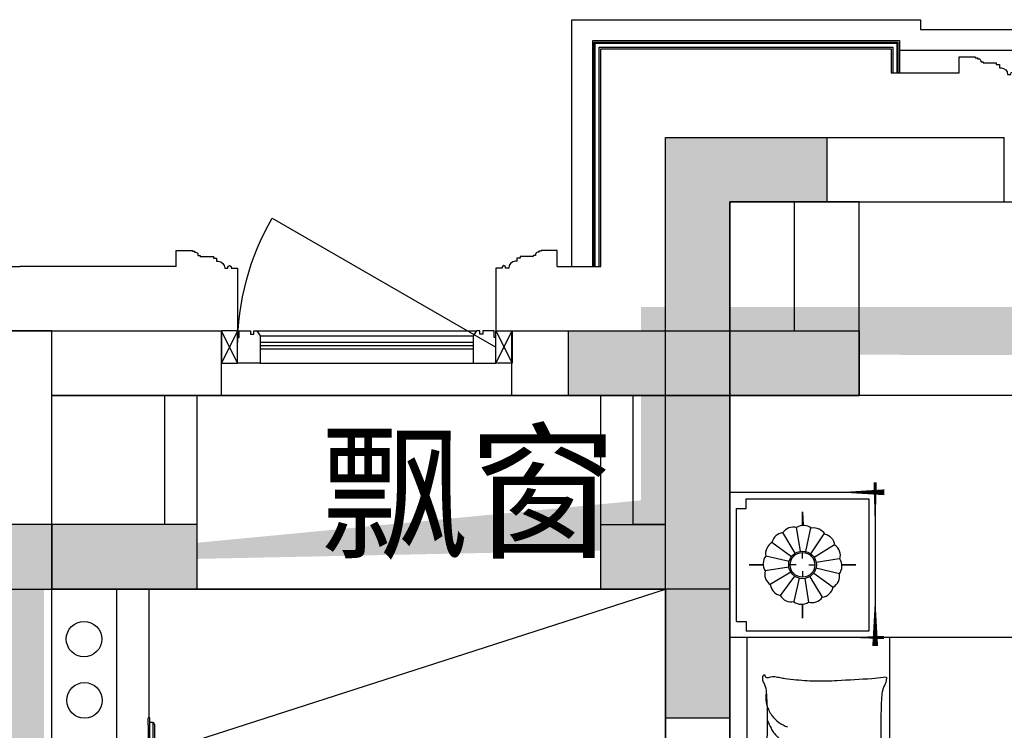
# Model space of a CAD drawing. Header units: millimetres. Extents: x 296296 to 297283, y 219875 to 220035.
# Tile 69 of 256: x 296687.88 to 296690.93, y 220021.48 to 220023.68. Entities that reach past the tile are written whole.
import ezdxf

# ---------------------------------------------------------------- set-up
doc = ezdxf.new("R2010")
doc.units = ezdxf.units.MM
doc.linetypes.add('185洋房-中间套（报建版）-旧规$0$洋房户型$0$CONTINOUS', pattern=[0])
doc.layers.add('面积-计容-住宅-1', color=1, linetype='Continuous', lineweight=0)
doc.styles.get("Standard").update_dxf_attribs({"font": 'arial.ttf'})

# ---------------------------------------------------------------- blocks, each defined once
blk = doc.blocks.new('wy53eu64i765i57i78i')
for points in [[(984374.8549337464, 192158.436870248), (984374.8549337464, 191558.4369128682), (983974.8551962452, 191558.4369128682), (983974.8551352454, 191758.4376811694), (984174.8548930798, 191758.4376811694), (984174.8548117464, 192358.436870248), (984774.855233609, 192358.436870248), (984774.855233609, 192158.436870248)], [(981624.8550976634, 191558.4376811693), (982724.8552333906, 191558.4376811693), (982724.8552333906, 191758.4376811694), (981624.8550976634, 191758.4376811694)]]:
    blk.add_hatch(color=253).paths.add_polyline_path(points)
at = {"color": 253}
for points in [[(984374.8549337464, 192158.436870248), (984374.8549337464, 191558.4369128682), (983974.8551962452, 191558.4369128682), (983974.8551352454, 191758.4376811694), (984174.8548930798, 191758.4376811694), (984174.8548117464, 192358.436870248), (984774.855233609, 192358.436870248), (984774.855233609, 192158.436870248), (984374.8549337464, 192158.436870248)], [(981624.8550976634, 191558.4376811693), (982724.8552333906, 191558.4376811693), (982724.8552333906, 191758.4376811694), (981624.8550976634, 191758.4376811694)]]:
    blk.add_lwpolyline(points, close=True, dxfattribs=at)
blk = doc.blocks.new('sayea5yuteaytuytrauyt')
h = blk.add_hatch()
h.set_pattern_fill('钢筋混凝土', color=253, scale=100)
h.set_pattern_definition([(45, (0, 0), (-176.7766952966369, 176.7766952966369), []), (49.99999999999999, (0, 0), (717.2601826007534, -62.75213498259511), [75, -825]), (355, (0, 0), (-138.751333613, 752.1921337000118), [60, -660]), (100.4514, (59.77168, -5.22934), (578.5093817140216, 689.4395420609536), [63.74019000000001, -701.142112]), (46.1842, (0, 200), (1067.241048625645, -165.5190143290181), [112.5, -1237.5]), (96.63560000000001, (88.936745, 186.206693), (934.6627055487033, 974.1178709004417), [95.610288, -1051.713]), (351.1842, (0, 200), (934.6619451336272, 974.1186009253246), [90, -990]), (21, (100, 150), (596.9070521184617, -402.6188906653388), [75, -825]), (326.0000000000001, (100, 150), (243.3153319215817, 725.150045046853), [60, -660]), (71.4514, (149.742233, 116.448394), (840.22262858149, 322.5304967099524), [63.74019000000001, -701.142112]), (37.5, (0, 0), (12.15985531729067, 332.8938538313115), [0, -652, 0, -670, 0, -662.5]), (7.5, (0, 0), (263.0695374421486, 394.4117118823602), [0, -382, 0, -637, 0, -252.5]), (327.5, (-223, 0), (533.822436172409, -22.55487173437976), [0, -250, 0, -780, 0, -1035]), (317.5, (-323, 0), (583.1861693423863, 100.1049823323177), [0, -325, 0, -518, 0, -735])])
h.paths.add_polyline_path([(1007424.854593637, 89058.43775986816), (1007424.854593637, 87258.43856486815), (1007174.854593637, 87258.43856486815), (1007174.854593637, 89058.43775986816)])
h.paths.add_polyline_path([(1021574.855280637, 89058.43775986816), (1021574.855280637, 87258.43856486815), (1021324.855280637, 87258.43856486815), (1021324.855280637, 89058.43775986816)])
h.paths.add_polyline_path([(989374.8548266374, 89058.43775186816), (989374.8548266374, 87258.43815686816), (989124.8548266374, 87258.43815686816), (989124.8548266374, 89058.43775186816)])
h.paths.add_polyline_path([(1039624.855051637, 89058.43775186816), (1039624.855051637, 87258.43815686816), (1039374.855051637, 87258.43815686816), (1039374.855051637, 89058.43775186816)])
h.paths.add_polyline_path([(1014474.854936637, 87858.43815686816), (1014474.854936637, 84858.43816086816), (1014274.854936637, 84858.43816086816), (1014274.854936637, 87858.43815686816)])
h.paths.add_polyline_path([(1044574.854944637, 92958.43692786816), (1044574.854944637, 91158.43691286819), (1044374.854944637, 91158.43691286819), (1044374.854944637, 92758.43691286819), (1044074.854822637, 92758.43691286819), (1044074.854822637, 92958.43691286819)])
h.paths.add_polyline_path([(984374.8549336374, 92758.43691286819), (984374.8549336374, 91158.43691286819), (984174.8549336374, 91158.43691286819), (984174.8548116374, 92958.43691286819), (984674.8550556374, 92958.43691286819), (984674.8550556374, 92758.43691286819)])
h.paths.add_polyline_path([(1027974.850721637, 92758.43691286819), (1027974.850721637, 91258.40206186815), (1027774.850721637, 91258.40206186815), (1027774.850721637, 92958.43691286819), (1028324.850721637, 92958.43691286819), (1028324.850721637, 92758.43691286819)])
h.paths.add_polyline_path([(1000974.859155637, 92958.43691286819), (1000974.859155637, 91258.40206186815), (1000774.859155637, 91258.40206186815), (1000774.859155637, 92758.43691286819), (1000424.859155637, 92758.43691286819), (1000424.859155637, 92958.43691286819)])
h.paths.add_polyline_path([(1033174.859613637, 92958.43691286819), (1033174.859613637, 91258.40205786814), (1032974.859613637, 91258.40205786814), (1032974.859613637, 92758.43691286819), (1032624.859613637, 92758.43691286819), (1032624.859613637, 92958.43691286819)])
h.paths.add_polyline_path([(995774.8502636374, 92758.43691286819), (995774.8502636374, 91258.40205786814), (995574.8502636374, 91258.40205786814), (995574.8502636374, 92958.43691286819), (996124.8502636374, 92958.43691286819), (996124.8502636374, 92758.43691286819)])
h.paths.add_polyline_path([(1014874.854936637, 80258.43772586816), (1014874.854936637, 80058.43772586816), (1014274.854936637, 80058.43772586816), (1014274.854936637, 81858.43772586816), (1014474.854936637, 81858.43772586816), (1014474.854936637, 80258.43772586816)])
h.paths.add_polyline_path([(1046674.855165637, 92358.43775186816), (1046674.855165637, 90658.43777086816), (1046474.855165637, 90658.43777086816), (1046474.855165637, 92158.43775186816), (1046024.855051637, 92158.43775186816), (1046024.855051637, 92358.43775186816)])
h.paths.add_polyline_path([(982274.8547116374, 92158.43775186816), (982274.8547116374, 90658.43777086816), (982074.8547116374, 90658.43777086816), (982074.8547116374, 92358.43775186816), (982724.8548266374, 92358.43775186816), (982724.8548266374, 92158.43775186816)])
h.paths.add_polyline_path([(1042874.855566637, 80058.43772586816), (1042874.855604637, 79458.43791586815), (1042074.855596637, 79458.43791586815), (1042074.855596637, 79658.43791586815), (1042674.855566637, 79658.43791586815), (1042674.855528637, 80258.43772586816), (1043624.855539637, 80258.43772586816), (1043624.855539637, 80058.43772586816)])
h.paths.add_polyline_path([(1010674.855341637, 80058.43772586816), (1010674.855379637, 79458.43791586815), (1009874.855367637, 79458.43791586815), (1009874.855367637, 79658.43791586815), (1010474.855341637, 79658.43791586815), (1010474.855303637, 80258.43772586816), (1011424.855310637, 80258.43772586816), (1011424.855310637, 80058.43772586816)])
h.paths.add_polyline_path([(1018874.854505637, 79658.43791586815), (1018874.854505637, 79458.43791586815), (1018074.854498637, 79458.43791586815), (1018074.854536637, 80058.43772586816), (1017324.854563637, 80058.43772586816), (1017324.854563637, 80258.43772586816), (1018274.854536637, 80258.43773286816), (1018274.854536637, 79658.43791586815)])
h.paths.add_polyline_path([(986674.8542806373, 79658.43791586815), (986674.8542806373, 79458.43791586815), (985874.8542736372, 79458.43791586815), (985874.8543116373, 80058.43772586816), (985124.8543376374, 80058.43772586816), (985124.8543376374, 80258.43772586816), (986074.8543116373, 80258.43773286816), (986074.8543116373, 79658.43791586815)])
h.paths.add_polyline_path([(1016574.855280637, 92758.43691286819), (1016574.855280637, 91158.43691286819), (1016374.855280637, 91158.43691286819), (1016374.855280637, 92158.43775186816), (1016074.855051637, 92158.43775186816), (1016074.855051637, 92358.43775186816), (1016374.855280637, 92358.43775186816), (1016374.855280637, 92958.43691286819), (1016874.855280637, 92958.43691286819), (1016874.855280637, 92758.43691286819)])
h.paths.add_polyline_path([(1012374.854593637, 92158.43775186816), (1012374.854593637, 91158.43691286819), (1012174.854593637, 91158.43691286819), (1012174.854593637, 92758.43691286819), (1011874.854593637, 92758.43691286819), (1011874.854593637, 92958.43691286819), (1012374.854593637, 92958.43691286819), (1012374.854593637, 92358.43775186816), (1012674.854826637, 92358.43775186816), (1012674.854826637, 92158.43775186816)])
h.paths.add_polyline_path([(1031699.854631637, 87258.43614286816), (1031699.854631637, 86658.43778686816), (1029249.854215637, 86658.43778686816), (1029249.854215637, 87258.43614286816), (1029449.854215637, 87258.43614286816), (1029449.854215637, 86858.43778286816), (1031499.854631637, 86858.43778286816), (1031499.854631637, 87258.43614286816)])
h.paths.add_polyline_path([(999499.8556616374, 87258.43614286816), (999499.8556616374, 86658.43778686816), (997049.8552426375, 86658.43778686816), (997049.8552426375, 87258.43614286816), (997249.8552426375, 87258.43614286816), (997249.8552426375, 86858.43778286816), (999299.8556616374, 86858.43778286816), (999299.8556616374, 87258.43614286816)])
h.paths.add_polyline_path([(1029449.854215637, 89158.43772886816), (1029449.854215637, 88743.43829786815), (1029249.854215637, 88743.43829786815), (1029249.854215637, 89358.43772886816), (1031699.854631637, 89358.43772886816), (1031699.854631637, 88743.43913286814), (1031499.854631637, 88743.43913286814), (1031499.854631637, 89158.43772886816)])
h.paths.add_polyline_path([(999499.8556616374, 89358.43772886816), (999499.8556616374, 88743.43829786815), (999299.8556616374, 88743.43829786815), (999299.8556616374, 89158.43772886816), (997249.8552426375, 89158.43772886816), (997249.8552426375, 88743.43913286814), (997049.8552426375, 88743.43913286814), (997049.8552426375, 89358.43772886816)])
h.paths.add_polyline_path([(1026174.845110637, 92958.43691286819), (1026174.845110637, 90058.43717586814), (1025974.845110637, 90058.43717586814), (1025974.845110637, 92758.43691286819), (1025574.850809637, 92758.43691286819), (1025574.850809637, 92958.43691286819)])
h.paths.add_polyline_path([(1002774.864763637, 92758.43691286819), (1002774.864763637, 90058.43717586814), (1002574.864763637, 90058.43717586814), (1002574.864763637, 92958.43691286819), (1003174.859068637, 92958.43691286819), (1003174.859068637, 92758.43691286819)])
h.paths.add_polyline_path([(993974.8547306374, 92958.43691686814), (993974.8547306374, 90058.44779286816), (993774.8547306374, 90058.44779286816), (993774.8547306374, 92758.43691286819), (993374.8515306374, 92758.43691286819), (993374.8515306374, 92958.43691286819)])
h.paths.add_polyline_path([(1034974.855142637, 92758.43691286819), (1034974.855142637, 90058.44779286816), (1034774.855142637, 90058.44779286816), (1034774.855142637, 92958.43691686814), (1035374.858343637, 92958.43691286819), (1035374.858343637, 92758.43691286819)])
h.paths.add_polyline_path([(1046674.855165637, 83408.43776386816), (1046674.855165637, 80058.43772586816), (1046074.855165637, 80058.43772586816), (1046074.855165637, 80258.43772586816), (1046474.855165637, 80258.43772586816), (1046474.855165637, 83408.43776386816)])
h.paths.add_polyline_path([(982674.8547116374, 80258.43772586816), (982674.8547116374, 80058.43772586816), (982074.8547116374, 80058.43772586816), (982074.8547116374, 83408.43776386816), (982274.8547116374, 83408.43776386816), (982274.8547116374, 80258.43772586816)])
h.paths.add_polyline_path([(1001674.854280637, 89358.43772886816), (1001674.854280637, 86658.43778686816), (1001474.854280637, 86658.43778686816), (1001474.854280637, 89158.43772886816), (1000774.859155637, 89158.43772886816), (1000774.859155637, 89358.43772886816)])
h.paths.add_polyline_path([(1027274.855596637, 89158.43772886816), (1027274.855596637, 86658.43778686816), (1027074.855596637, 86658.43778686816), (1027074.855596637, 89358.43772886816), (1027974.850721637, 89358.43772886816), (1027974.850721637, 89158.43772886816)])
h.paths.add_polyline_path([(995074.8548266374, 89158.43772886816), (995074.8548266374, 86658.43778686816), (994874.8548266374, 86658.43778686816), (994874.8548266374, 89358.43772886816), (995774.8502636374, 89358.43772886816), (995774.8502636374, 89158.43772886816)])
h.paths.add_polyline_path([(1033874.855051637, 89358.43772886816), (1033874.855051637, 86658.43778686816), (1033674.855051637, 86658.43778686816), (1033674.855051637, 89158.43772886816), (1032974.859613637, 89158.43772886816), (1032974.859613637, 89358.43772886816)])
h.paths.add_polyline_path([(989374.8548266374, 92958.43691286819), (989374.8548266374, 92158.43691286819), (988974.8548266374, 92158.43691286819), (988974.8548266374, 92958.43691286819)])
h.paths.add_polyline_path([(1007574.854593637, 92958.43691286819), (1007574.854593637, 92158.43691286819), (1007174.854593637, 92158.43691286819), (1007174.854593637, 92958.43691286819)])
h.paths.add_polyline_path([(995074.8548266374, 79658.43738986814), (995074.8548266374, 79258.43738986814), (994374.8548266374, 79258.43738986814), (994374.8548266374, 79658.43738986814)])
h.paths.add_polyline_path([(1002174.854280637, 79658.43738986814), (1002174.854280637, 79258.43738986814), (1001474.854280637, 79258.43738986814), (1001474.854280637, 79658.43738986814)])
h.paths.add_polyline_path([(1027274.855596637, 79658.43738986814), (1027274.855596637, 79258.43738986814), (1026574.855596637, 79258.43738986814), (1026574.855596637, 79658.43738986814)])
h.paths.add_polyline_path([(1034374.855051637, 79658.43738986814), (1034374.855051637, 79258.43738986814), (1033674.855051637, 79258.43738986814), (1033674.855051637, 79658.43738986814)])
h.paths.add_polyline_path([(1039774.855051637, 92958.43691286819), (1039774.855051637, 92158.43691286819), (1039374.855051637, 92158.43691286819), (1039374.855051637, 92958.43691286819)])
h.paths.add_polyline_path([(1021574.855280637, 92958.43691286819), (1021574.855280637, 92158.43691286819), (1021174.855280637, 92158.43691286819), (1021174.855280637, 92958.43691286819)])
at = {"color": 253}
blk.add_lwpolyline([(1016574.855280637, 92758.43691286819), (1016574.855280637, 91158.43691286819), (1016374.855280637, 91158.43691286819), (1016374.855280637, 92158.43775186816), (1016074.855051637, 92158.43775186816), (1016074.855051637, 92358.43775186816), (1016374.855280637, 92358.43775186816), (1016374.855280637, 92958.43691286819), (1016874.855280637, 92958.43691286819), (1016874.855280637, 92758.43691286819), (1016574.855280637, 92758.43691286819)], close=True, dxfattribs=at)
blk = doc.blocks.new('4uyh5uj6kj67j75rykjtuk7tsik76ykj')
at = {"color": 253}
blk.add_text('飘窗', height=337.5886524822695, dxfattribs=at).set_placement((840305, 433690))
blk = doc.blocks.new('*U1067')
at = {"color": 253}
blk.add_lwpolyline([(0, 10), (0, -40), (50.00000000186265, -40), (50.00000000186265, -37), (57.00000000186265, -37), (57.00000000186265, -34.0000000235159), (60.00000000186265, -34.0000000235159, 0.4142135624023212), (67.00000000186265, -27.0000000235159), (67.00000000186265, -24.0000000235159), (74.00000000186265, -24.0000000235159), (74.00000000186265, -21.0000000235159), (115.0000009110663, -21.00000039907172), (115.0000008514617, -16.00000011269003), (125.000000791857, -15.99999999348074), (125.0000006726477, -6.000000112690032), (130.0000015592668, -6.000000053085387, 0.4039906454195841), (150.0000010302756, 14.99999982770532), (160.0000006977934, 14.99999974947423), (160.0000006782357, 12.49999989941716, 0.9999999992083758), (170.0000008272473, 12.49999985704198), (170.0000008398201, 14.99999980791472), (190.0000014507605, 14.99999980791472), (190.0000014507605, 209.9999998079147)], format="xyb", dxfattribs=at)
blk = doc.blocks.new('*U1072')
at = {"color": 253}
for points in [[(7870.000000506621, 814.9999839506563), (7870.000000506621, 899.9999839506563), (7800.000000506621, 899.9999839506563), (7800.000000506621, 819.9999839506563), (7805.000000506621, 819.9999839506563), (7805.000000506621, 799.9999839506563), (7840.000000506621, 799.9999839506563), (7840.000000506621, 809.9999839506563), (7850.000000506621, 809.9999839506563), (7850.000000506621, 799.9999839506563), (7860.000000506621, 799.9999839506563)], [(8530.00000050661, 814.9999839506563), (8530.00000050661, 899.9999839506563), (8600.00000050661, 899.9999839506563), (8600.00000050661, 819.9999839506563), (8595.00000050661, 819.9999839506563), (8595.00000050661, 799.9999839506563), (8560.00000050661, 799.9999839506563), (8560.00000050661, 809.9999839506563), (8550.00000050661, 809.9999839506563), (8550.00000050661, 799.9999839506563), (8540.00000050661, 799.9999839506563)]]:
    blk.add_lwpolyline(points, close=True, dxfattribs=at)
for points in [[(7870.000000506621, 899.9999839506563), (8530.00000050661, 899.9999839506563)], [(7870.000000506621, 854.9999839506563), (8530.00000050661, 854.9999839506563)], [(7870.000000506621, 844.9999839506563), (8530.00000050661, 844.9999839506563)], [(7870.000000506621, 834.9999839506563), (8530.00000050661, 834.9999839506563)], [(7860.000000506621, 799.9999839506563), (8540.00000050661, 799.9999839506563)], [(7870.000000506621, 814.9999839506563), (8530.00000050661, 814.9999839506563)]]:
    blk.add_lwpolyline(points, dxfattribs=at)
blk = doc.blocks.new('185洋房外包（2F南入）-中间(报建版）$0$seyesryhertyheryetrye')
at = {"color": 253}
blk.add_lwpolyline([(22072.70269624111, 23949.57976469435), (22022.70269624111, 23949.57976469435), (22022.70269624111, 23849.57976469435), (22072.70269624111, 23849.57976469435)], close=True, dxfattribs=at)
for points in [[(22022.70269624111, 23849.57976469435), (22072.70269624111, 23949.57976469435)], [(22022.70269624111, 23949.57976469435), (22072.70269732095, 23849.57976468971)]]:
    blk.add_lwpolyline(points, dxfattribs=at)
blk = doc.blocks.new('*U1076')
at = {"color": 253}
for points in [[(27782.70269778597, 23474.57976449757), (27782.70269778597, 24239.57977569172), (28862.70269778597, 24239.57977569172), (28862.70269778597, 24209.5797758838)], [(27847.70269778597, 23474.57976449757), (27847.70269778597, 24174.57977569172), (28797.70269778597, 24174.57977569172), (28797.70269778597, 24074.57976449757)], [(27852.70269778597, 23474.57976449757), (27852.70269778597, 24169.57977569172), (28792.70269778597, 24169.57977569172), (28792.70269778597, 24074.57976449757)], [(27855.20269778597, 23474.57976449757), (27855.20269778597, 24167.07977569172), (28790.20269778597, 24167.07977569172), (28790.20269778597, 24074.57976449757)], [(27867.70269778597, 23474.57976449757), (27867.70269778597, 24154.57977569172), (28777.70269778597, 24154.57977569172), (28777.70269778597, 24074.57976449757)], [(27872.70269778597, 23474.57976449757), (27872.70269778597, 24149.57977569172), (28772.70269778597, 24149.57977569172), (28772.70269778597, 24074.57976449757)]]:
    blk.add_lwpolyline(points, dxfattribs=at)
blk = doc.blocks.new('185洋房外包（2F南入）-中间(报建版）')
at = {"color": 253, "linetype": 'Continuous'}
for p, q in [((26007.36403959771, 23849.5797745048), (24957.36407462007, 23849.57978584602)), ((24957.36407245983, 23649.57978584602), (24957.36407462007, 23849.57978584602)), ((26007.36403959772, 23249.57977558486), (26007.36403959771, 23849.5797745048)), ((25807.36403959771, 23649.57977666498), (24957.36407245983, 23649.57978584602)), ((25807.36403959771, 23049.5797755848), (25807.36403959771, 23649.57977666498)), ((26482.3640735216, 23249.57977558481), (26007.36403959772, 23249.57977558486)), ((26482.36407352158, 23049.57977558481), (26482.3640735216, 23249.57977558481)), ((28107.36407352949, 23249.57977558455), (27382.36407352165, 23249.57977558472)), ((27382.36407352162, 23049.57977558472), (27382.36407352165, 23249.57977558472)), ((26482.36407352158, 23049.57977558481), (25807.36403959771, 23049.5797755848)), ((27907.36407352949, 23049.57977558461), (27382.36407352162, 23049.57977558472)), ((27907.36407352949, 11149.57977557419), (27907.36407352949, 23049.57977558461))]:
    blk.add_line(p, q, dxfattribs=at)
at = {"color": 253}
for points in [[(25217.36406739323, 24184.57977588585), (24842.364069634, 24184.57977588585), (24842.364069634, 24154.57977588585), (23472.36406572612, 24154.57977588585), (23472.36406572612, 24184.57977588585), (22492.36403589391, 24184.57977588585), (22492.36403589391, 24154.57977588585), (21322.36403590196, 24154.57977588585), (21322.36403590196, 24184.57977588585), (20292.36403589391, 24184.57977588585), (20292.36403589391, 24154.57977588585), (17722.364035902, 24154.57977588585), (17722.364035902, 24184.57977588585), (17347.3640344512, 24184.57977588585)], [(25282.36406739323, 24119.57977588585), (24907.364069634, 24119.57977588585), (24907.364069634, 24089.57977588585), (23407.36406572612, 24089.57977588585), (23407.36406572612, 24119.57977588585), (22557.36403589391, 24119.57977588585), (22557.36403589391, 24089.57977588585), (21257.36403590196, 24089.57977588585), (21257.36403590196, 24119.57977588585), (20357.36403589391, 24119.57977588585), (20357.36403589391, 24089.57977588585), (17657.364035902, 24089.57977588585), (17657.364035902, 24119.57977588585), (17282.3640344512, 24119.57977588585)], [(26342.36406739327, 23449.57976449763), (26207.36406739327, 23449.57976449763), (26207.36406712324, 24124.57976449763), (25307.36406712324, 24124.57976449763), (25307.36406739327, 24049.57976449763), (25097.36406739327, 24049.57976449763)], [(24957.36407245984, 23649.57978584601), (23357.36407245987, 23649.57978476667)], [(27522.36406885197, 23449.57976449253), (28007.36406885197, 23449.57976450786)], [(27382.36407352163, 23049.57979598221), (26482.36407352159, 23049.5797755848)]]:
    blk.add_lwpolyline(points, dxfattribs=at)
blk.add_lwpolyline([(27332.36405022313, 23199.57977557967, 0.1316524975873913), (27225.18437325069, 23599.57977557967), (26532.36405022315, 23199.57977557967)], format="xyb", dxfattribs=at)
at = {"color": 253, "xscale": -1}
blk.add_blockref('*U1076', (54080.0667651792, -24.99999999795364), dxfattribs=at)
at = {"color": 253, "rotation": 180}
for name, p in [('*U1067', (25097.36407148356, 24059.57977569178)), ('*U1067', (27522.36407029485, 23459.57976449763)), ('185洋房外包（2F南入）-中间(报建版）$0$seyesryhertyheryetrye', (48555.06674646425, 47099.15954027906)), ('*U1072', (35132.36405072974, 24049.57975953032))]:
    blk.add_blockref(name, p, dxfattribs=at)
at = {"color": 253, "xscale": -1, "rotation": 180}
for name, p in [('*U1067', (26342.36406739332, 23459.57976449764)), ('185洋房外包（2F南入）-中间(报建版）$0$seyesryhertyheryetrye', (5309.66135398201, 47099.15954027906))]:
    blk.add_blockref(name, p, dxfattribs=at)
blk = doc.blocks.new('185洋房-中间套（报建版）-旧规$0$洋房户型$0$11A$C643C1FD2')
at = {"color": 253}
for points in [[(28.00162752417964, 342.6770962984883, -0.2633679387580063), (0.0515171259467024, 361.4657623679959, -0.494818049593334), (9.22300753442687, 380.2089987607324, -0.049224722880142), (26.89366485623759, 381.9528907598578, -0.0368308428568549), (50.53589313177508, 380.2089987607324, -0.0318926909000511), (88.513958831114, 372.0737317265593, 0.0357819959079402), (122.4282498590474, 365.0841070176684, 0.0329412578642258), (212.0899194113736, 359.1705537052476, 0.0265644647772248), (323.3170857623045, 365.0841070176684, 0.0179054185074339), (360.8313586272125, 370.4487565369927, -0.0333974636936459), (381.0393698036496, 372.7026747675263, -0.0320396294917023), (418.1219118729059, 371.9701745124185, 0.018441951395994), (482.4437609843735, 368.9494421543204, 0.0108372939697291), (547.20722402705, 369.7023622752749, 0.0146238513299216), (595.1154809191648, 372.7026747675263, 0.1112493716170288), (617.6622878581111, 380.009099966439, -0.1537083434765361), (634.5505437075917, 383.9622313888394, -0.0764444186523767), (641.9869964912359, 382.2391803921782, -0.215512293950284), (643.9398537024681, 380.2089987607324, -0.5858582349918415), (641.2773915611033, 377.1638927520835, 0.3634893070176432), (636.428366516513, 374.5792910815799, 0.1917162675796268), (636.3710470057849, 363.0441536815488, -0.1296753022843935), (638.3061893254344, 346.4303289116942, -0.0173502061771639), (635.3064320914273, 329.6262630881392, 0.0193256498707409), (632.6727208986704, 314.5282753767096, 0.0188175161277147), (626.0583722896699, 246.1461785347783, 0.0218280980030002), (625.1612337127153, 186.9199199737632, 0.0062041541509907), (626.5468691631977, 153.0692459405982, 0.0019630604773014), (632.6727208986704, 46.17539165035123, 0.0283408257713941), (636.9498540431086, 10.04676229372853, -0.1170135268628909), (636.428366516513, 1.137023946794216, -0.3660599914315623), (634.9992988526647, 0.2057491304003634, -0.0397304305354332), (621.4055880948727, 3.013640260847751, -0.0483088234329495), (607.6671159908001, 8.49546699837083, 0.0629807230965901), (596.9933037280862, 12.39658056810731, 0.0405796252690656), (573.5959727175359, 15.7771522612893, 0.0143450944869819), (506.85604535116, 18.02642949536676, 0.0054844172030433), (381.4113608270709, 17.27782013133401, 0.0071527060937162), (285.2684470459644, 14.27319686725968, 0.0087615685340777), (242.7241944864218, 11.586396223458, -0.0081531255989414), (197.0090114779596, 8.643489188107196, -0.062510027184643), (139.879690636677, 13.04411358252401, 0.078669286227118), (94.29284231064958, 15.08410701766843, 0.0478250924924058), (71.93141105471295, 10.36764307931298, -0.0344939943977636), (41.1465831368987, 3.013640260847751, -0.0235713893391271), (15.81139786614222, -8.1299222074e-06, -0.5102284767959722), (14.85667191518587, 1.137023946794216), (22.36815910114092, 31.16260241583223), (43.02460189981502, 113.7327313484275, 0.0730409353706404), (44.97563112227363, 133.3135636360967, 0.0233051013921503), (39.26876032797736, 194.4262439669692, 0.0182988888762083), (35.19884174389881, 217.2706755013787, -0.0109698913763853), (27.85368260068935, 255.2657693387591, -0.0422811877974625), (24.94686314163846, 289.579173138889, -0.0272005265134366), (27.85368260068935, 342.9727865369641)], [(501.8616993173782, 368.8804882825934, 0.0278421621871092), (478.0799251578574, 358.2673156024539, 0.0486850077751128), (465.5431597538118, 350.1835615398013, 0.0236664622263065), (437.6198862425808, 325.8245057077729, 0.0312234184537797), (418.5966097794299, 305.1453350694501, 0.0468009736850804), (413.4886008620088, 297.4792006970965, 0.023190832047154), (405.4516541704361, 280.7496055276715)], [(583.8483481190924, 374.5792910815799, 0.0881531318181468), (549.3185234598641, 371.0355364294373, 0.0881531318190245), (518.1231781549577, 355.8132692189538, 0.0775471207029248), (496.4769416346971, 334.2011149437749, 0.077547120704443), (482.4437609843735, 307.0218101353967)], [(118.3913605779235, 15.79728258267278, 0.0097294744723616), (145.6801728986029, 24.82911724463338, 0.009729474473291), (172.5969230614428, 34.91583502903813, 0.0079705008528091), (194.3418602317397, 43.95450188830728, 0.0079705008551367), (215.7876314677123, 53.68171564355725)]]:
    blk.add_lwpolyline(points, format="xyb", dxfattribs=at)
blk = doc.blocks.new('185洋房-中间套（报建版）-旧规$0$洋房户型$0$11cdx床头灯2.0')
at = {"color": 253}
for p, q in [((0, 121.9930754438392), (0, 164.8358911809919)), ((-22.36753262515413, 36.55522483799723), (-61.20316116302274, 100.0242339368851)), ((-6.675826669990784, 42.33230819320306), (-18.26673075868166, 115.8317782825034)), ((10.03221337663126, 41.66468136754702), (27.45064381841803, 114.0049844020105)), ((25.21293987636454, 34.65398449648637), (68.98890671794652, 94.82196510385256)), ((-34.65398450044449, 25.21293987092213), (-94.82196508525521, 68.98890669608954)), ((36.55522483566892, 22.36753262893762), (100.0242339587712, 61.20316118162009)), ((0, 19.46074865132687), (0, 38.24746614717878)), ((-121.9930754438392, 0), (-164.8358911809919, 0)), ((-41.66468137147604, 10.0322133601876), (-114.0049843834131, 27.45064379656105)), ((-19.46074865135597, 0), (-38.24746614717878, 0)), ((19.46074865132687, 0), (38.24746614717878, 0)), ((42.33230819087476, 6.675826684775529), (115.8317783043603, 18.26673077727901)), ((121.9930754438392, 0), (164.8358911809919, 0)), ((-42.33230818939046, -6.675826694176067), (-115.831778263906, -18.26673078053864)), ((-36.55522482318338, -22.36753264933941), (-100.0242339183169, -61.20316118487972)), ((0, -19.46074865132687), (0, -38.24746614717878)), ((34.65398451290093, -25.21293985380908), (96.00410843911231, -67.33413310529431)), ((41.66468137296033, -10.03221335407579), (114.3802456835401, -25.8424789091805)), ((-25.21293984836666, -34.65398451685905), (-68.9889066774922, -94.82196510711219)), ((-27.26200928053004, -114.0502396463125), (-9.963274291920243, -41.68122052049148)), ((18.72336690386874, -113.8760766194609), (6.952890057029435, -42.28768495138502)), ((62.58618011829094, -99.16473352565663), (22.87297582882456, -36.24110863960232)), ((0, -121.9930754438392), (0, -164.8358911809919))]:
    blk.add_line(p, q, dxfattribs=at)
for points in [[(0, 164.8358911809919), (0, 121.9930754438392)], [(-164.8358911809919, 0), (-121.9930754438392, 0)], [(164.8358911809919, 0), (122.0982539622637, -1.711093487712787)], [(0, -164.8358911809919), (0, -121.9930754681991)]]:
    blk.add_lwpolyline(points, dxfattribs=at)
for radius in [42.85546614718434, 38.24746614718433]:
    blk.add_circle((0, 0), radius, dxfattribs=at)
for centre, start, end in [((3.315424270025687, 82.02720775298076), 52.98094052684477, 122.5444984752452), ((-55.65763585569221, 60.34635381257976), 97.98094052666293, 167.5444984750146), ((-28.32740078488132, 77.05201628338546), 75.48094052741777, 145.0444984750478), ((34.45350603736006, 74.51450042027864), 30.48094052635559, 100.0444984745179), ((60.34635383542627, 55.6576358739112), 7.980940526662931, 77.54449847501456), ((-74.51450040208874, 34.45350601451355), 120.4809405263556, 190.0444984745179), ((77.05201630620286, 28.32740080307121), 345.4809405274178, 55.04449847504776), ((-82.02720773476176, 3.315424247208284), 142.9809405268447, 212.5444984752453), ((82.02720777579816, -3.315424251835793), 322.9809405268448, 32.54449847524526), ((-77.05201626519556, -28.32740080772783), 165.4809405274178, 235.0444984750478), ((74.51450044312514, -34.45350601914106), 300.4809405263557, 10.04449847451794), ((-60.34635379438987, -55.65763587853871), 187.9809405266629, 257.5444984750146), ((55.65763589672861, -60.34635381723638), 277.9809405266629, 347.5444984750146), ((-34.45350599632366, -74.51450042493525), 210.4809405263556, 280.044498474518), ((-3.31542422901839, -82.02720775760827), 232.9809405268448, 302.5444984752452), ((28.32740082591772, -77.05201628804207), 255.4809405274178, 325.0444984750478)]:
    blk.add_arc(centre, 40.1031497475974, start, end, dxfattribs=at)
blk = doc.blocks.new('*U1160')
at = {"color": 253}
for p, q in [((-1350, 0), (1350, 0)), ((900, 0), (-900, 0)), ((900, -2100), (900, 0)), ((900, -450), (900, 0)), ((900, 0), (1350, 0)), ((1350, 0), (1350, -450)), ((900, -52.37141133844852), (-900, -52.37141133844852)), ((920, -430), (920, -50)), ((1330, -50), (1330, -430)), ((1350, -450), (900, -450)), ((1330, -430), (920, -430))]:
    blk.add_line(p, q, dxfattribs=at)
at = {"color": 253, "linetype": '185洋房-中间套（报建版）-旧规$0$洋房户型$0$CONTINOUS', "ltscale": 2.5}
blk.add_line((900, -494.0539780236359), (-129.6384496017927, -493.6936342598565), dxfattribs=at)
at = {"color": 253}
for points in [[(950, -20), (950, -50), (920, -50)], [(950, -20), (1300, -20)], [(1300, -20), (1300, -50), (1330, -50)]]:
    blk.add_lwpolyline(points, dxfattribs=at)
for points in [[(1350, -332.5829230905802, 0, 18, 0), (1350, -478.5486145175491, 10, 10, 0)], [(900, -349.7433749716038, 0, 10, 0), (900, -477.732901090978, 10, 10, 0)], [(873.3039343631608, -450, 18, 0, 0), (1032.485541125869, -450, 10, 10, 0)], [(1380.642982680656, -450, 10, 0, 0), (1202.928873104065, -450, 10, 10, 0)]]:
    blk.add_lwpolyline(points, format="xyseb", dxfattribs=at)
for name, p in [('185洋房-中间套（报建版）-旧规$0$洋房户型$0$11cdx床头灯2.0', (1125, -225)), ('185洋房-中间套（报建版）-旧规$0$洋房户型$0$11A$C643C1FD2', (140.3062636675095, -485.6770544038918))]:
    blk.add_blockref(name, p, dxfattribs=at)
blk = doc.blocks.new('185洋房-中间套（报建版）-旧规$0$洋房户型$0$11Tap_1_ICDA')
at = {"color": 253}
blk.add_wipeout([(-1.828448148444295e-08, 14.999999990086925), (-139.97807107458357, 14.999999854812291), (-139.9780711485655, 79.99999984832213), (-141.4425372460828, 83.53553375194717), (-144.97807114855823, 84.9999998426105), (-146.97807113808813, 86.58558515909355), (-152.9780711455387, 86.58558515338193), (-154.97807114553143, 84.58558515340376), (-154.97807116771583, 99.80032630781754), (-155.56385760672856, 101.21453986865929), (-156.97807116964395, 101.80032630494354), (-157.9780711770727, 101.8003262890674), (-159.39228472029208, 101.21453984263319), (-159.9780711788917, 99.8003262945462), (-159.97807110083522, 30.56833230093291), (-159.39228466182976, 29.154118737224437), (-157.97807111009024, 28.568332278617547), (-157.97807104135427, -28.98274730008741), (-159.39228460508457, -29.568533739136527), (-159.978071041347, -30.982747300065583), (-159.97807095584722, -100.2147413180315), (-159.39228451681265, -101.62895488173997), (-157.97807096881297, -102.21474131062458), (-156.97807097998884, -102.2147413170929), (-155.56385740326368, -101.62895486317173), (-154.9780709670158, -100.21474130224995), (-154.97807098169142, -85.0000001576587), (-154.39228454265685, -86.41421372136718), (-152.97807099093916, -87.00000016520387), (-146.97807098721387, -87.00000015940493), (-145.563857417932, -86.41421371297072), (-144.97807099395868, -85.00000015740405), (-141.4425370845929, -83.53553405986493), (-139.9780709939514, -80.00000015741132), (-139.97807104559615, -15.00000016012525), (1.816079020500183e-08, -14.999999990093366)], dxfattribs=at)
for p, q in [((-159.978071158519, 78.80032629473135), (-159.9780711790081, 99.80032629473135)), ((-159.978071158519, 78.80032629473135), (-159.9780711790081, 99.80032629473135)), ((-156.9780711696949, 101.8003262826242), (-157.9780711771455, 101.8003262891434)), ((-156.9780711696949, 101.7945728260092), (-157.9780711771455, 101.7945728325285)), ((-154.9780710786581, -0.2072075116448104), (-154.9780711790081, 99.80032629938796)), ((-154.9780710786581, -0.2072075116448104), (-154.9780711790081, 99.80032629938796)), ((-159.978071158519, 78.80032629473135), (-159.978071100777, 30.56833228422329)), ((-159.978071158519, 78.80032629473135), (-159.978071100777, 30.56833228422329)), ((-146.9780711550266, 86.58558515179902), (-152.9780711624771, 86.585585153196)), ((-146.9780711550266, 86.58558515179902), (-152.9780711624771, 86.585585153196)), ((-144.978071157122, 84.99999984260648), (-145.0214770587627, 84.99999984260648)), ((-144.978071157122, 84.99424638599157), (-145.0214770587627, 84.99424638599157)), ((-144.9780711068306, 21.24040309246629), (-144.9780711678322, 84.58558516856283)), ((-144.9780711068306, 21.24040309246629), (-144.9780711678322, 84.58558516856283)), ((-139.9780711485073, 79.99999983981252), (-139.9780710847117, 9.999999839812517)), ((-139.9780711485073, 79.99999983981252), (-139.9780710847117, 9.999999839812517)), ((-156.9780710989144, 28.56833229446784), (-157.9780711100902, 28.56833227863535)), ((-157.9780710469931, -28.98274731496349), (-157.9780711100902, 28.56833227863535)), ((-157.9780710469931, -28.98274731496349), (-157.9780711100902, 28.56833227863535)), ((-156.9780710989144, 28.56257883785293), (-157.9780711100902, 28.56257882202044)), ((-156.9780710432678, -28.98274731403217), (-157.9780710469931, -28.98274731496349)), ((-156.9780710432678, -28.98850077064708), (-157.9780710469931, -28.9885007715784)), ((-154.9780710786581, -0.2072075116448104), (-154.9780709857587, -100.214741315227)), ((-154.9780710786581, -0.2072075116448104), (-154.9780709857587, -100.214741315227)), ((-144.9780710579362, -21.65481808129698), (-144.9780709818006, -85.00000014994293)), ((-144.9780710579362, -21.65481808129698), (-144.9780709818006, -85.00000014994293)), ((-139.9780710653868, -10.0000001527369), (-139.9780709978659, -80.0000001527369)), ((-139.9780710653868, -10.0000001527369), (-139.9780709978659, -80.0000001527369)), ((-159.9780710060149, -79.2147413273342), (-159.9780710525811, -30.98274730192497)), ((-159.9780710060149, -79.2147413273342), (-159.9780710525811, -30.98274730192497)), ((-159.9780710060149, -79.2147413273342), (-159.9780709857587, -100.2147413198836)), ((-159.9780710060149, -79.2147413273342), (-159.9780709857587, -100.2147413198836)), ((-146.9780709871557, -87.00000015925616), (-152.978070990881, -87.00000016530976)), ((-146.9780709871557, -87.00000015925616), (-152.978070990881, -87.00000016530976)), ((-156.9780709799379, -102.2147413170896), (-157.978070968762, -102.2147413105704)), ((-156.9780709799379, -102.2147413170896), (-157.978070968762, -102.2147413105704))]:
    blk.add_line(p, q, dxfattribs=at)
blk.add_lwpolyline([(-104.9780710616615, -10.00000010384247), (-104.9780710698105, 9.999999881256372), (-144.9780710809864, 9.999999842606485), (-144.9780710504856, -10.00000014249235)], close=True, dxfattribs=at)
blk.add_lwpolyline([(-104.9780710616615, -10.00000010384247), (-104.9780710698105, 9.999999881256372), (-144.9780710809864, 9.999999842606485), (-144.9780710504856, -10.00000014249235)], close=True, dxfattribs=at)
for points in [[(1.81607902e-08, -15.00000000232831), (-1.83936208e-08, 14.99999999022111), (-139.9780710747, 14.99999985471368)], [(1.81607902e-08, -15.00000000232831), (-1.83936208e-08, 14.99999999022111), (-139.9780710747, 14.99999985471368)], [(-139.9780710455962, -15.00000016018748), (1.81607902e-08, -15.00000000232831)], [(-139.9780710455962, -15.00000016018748), (1.81607902e-08, -15.00000000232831)]]:
    blk.add_lwpolyline(points, dxfattribs=at)
for centre, radius, start, end in [((-157.9780711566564, 99.80032628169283), 2, 90.00000005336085, 180.0000000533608), ((-157.9780711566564, 99.80032628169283), 2, 90.00000005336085, 180.0000000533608), ((-156.9780711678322, 99.8003263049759), 2, 5.33608529e-08, 90.00000005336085), ((-156.9780711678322, 99.8003263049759), 2, 5.33608529e-08, 90.00000005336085), ((-152.9780711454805, 84.58558515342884), 2, 90.00000005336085, 180.0000000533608), ((-152.9780711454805, 84.58558515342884), 2, 90.00000005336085, 180.0000000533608), ((-146.9780711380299, 84.5855851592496), 2, 5.33608529e-08, 90.00000005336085), ((-146.9780711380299, 84.5855851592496), 2, 5.33608529e-08, 90.00000005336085), ((-144.9780711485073, 79.99999984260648), 5, 5.33608529e-08, 90.00000005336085), ((-144.9780711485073, 79.99999984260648), 5, 5.33608529e-08, 90.00000005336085), ((-157.978071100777, 30.56833230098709), 2, 180.0000000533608, 270.0000000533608), ((-157.978071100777, 30.56833230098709), 2, 180.0000000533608, 270.0000000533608), ((-156.978071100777, 30.56833227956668), 2, 270.0000000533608, 5.33608529e-08), ((-156.978071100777, 30.56833227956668), 2, 270.0000000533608, 5.33608529e-08), ((-157.9780710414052, -30.98274730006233), 2, 90.00000005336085, 180.0000000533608), ((-157.9780710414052, -30.98274730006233), 2, 90.00000005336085, 180.0000000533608), ((-156.9780710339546, -30.98274729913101), 2, 5.33608529e-08, 90.00000005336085), ((-156.9780710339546, -30.98274729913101), 2, 5.33608529e-08, 90.00000005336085), ((-152.9780709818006, -85.00000015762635), 2, 180.0000000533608, 270.0000000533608), ((-152.9780709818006, -85.00000015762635), 2, 180.0000000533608, 270.0000000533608), ((-146.9780709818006, -85.00000015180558), 2, 270.0000000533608, 5.33608529e-08), ((-146.9780709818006, -85.00000015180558), 2, 270.0000000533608, 5.33608529e-08), ((-144.9780709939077, -80.00000015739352), 5, 270.0000000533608, 5.33608529e-08), ((-144.9780709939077, -80.00000015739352), 5, 270.0000000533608, 5.33608529e-08), ((-157.9780709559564, -100.214741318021), 2, 180.0000000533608, 270.0000000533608), ((-157.9780709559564, -100.214741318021), 2, 180.0000000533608, 270.0000000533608), ((-156.9780709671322, -100.2147413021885), 2, 270.0000000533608, 5.33608529e-08), ((-156.9780709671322, -100.2147413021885), 2, 270.0000000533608, 5.33608529e-08)]:
    blk.add_arc(centre, radius, start, end, dxfattribs=at)
blk = doc.blocks.new('*U1181')
at = {"color": 253}
for p, q in [((299.999999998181, -600.0000000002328), (-2.0072548e-09, -1000.000000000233)), ((299.9999999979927, -1000.000000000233), (-1.8189894e-09, -600.0000000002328))]:
    blk.add_line(p, q, dxfattribs=at)
for points in [[(-1.8189894e-09, 0), (1899.999999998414, 0), (1899.999999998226, -1000.000000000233), (-2.0072548e-09, -1000.000000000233), (-1.8189894e-09, 0)], [(299.9999999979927, -1000.000000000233), (-2.0072548e-09, -1000.000000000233), (-1.8189894e-09, 0), (299.999999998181, -2.328306e-10), (299.9999999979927, -1000.000000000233)], [(299.999999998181, -2.328306e-10), (299.999999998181, -600.0000000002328), (-1.8189894e-09, -600.0000000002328)], [(199.999999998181, -2.328306e-10), (199.999999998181, -500.0000000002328), (-1.8189894e-09, -500.0000000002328)], [(299.9999999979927, -970.0000000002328), (1899.999999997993, -970.0000000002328)], [(1204.999999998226, -985.0000000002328), (1204.999999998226, -970.0000000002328), (1899.999999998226, -970.0000000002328), (1899.999999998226, -985.0000000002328), (1224.999999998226, -985.0000000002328)], [(299.9999999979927, -1000.000000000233), (299.9999999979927, -985.0000000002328), (944.9999999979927, -985.0000000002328), (944.9999999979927, -1000.000000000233), (299.9999999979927, -1000.000000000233)], [(299.9999999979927, -1000.000000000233), (1899.999999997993, -1000.000000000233)]]:
    blk.add_lwpolyline(points, dxfattribs=at)
for centre in [(99.35538784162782, -154.9986993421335), (100.6821748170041, -345.0025798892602)]:
    blk.add_circle(centre, 54.99999999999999, dxfattribs=at)
blk.add_blockref('185洋房-中间套（报建版）-旧规$0$洋房户型$0$11Tap_1_ICDA', (457.978071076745, -499.7927924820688), dxfattribs=at)
for p, q in [((353.0000000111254, -499.7927925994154), (1899.999999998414, 0)), ((353.0000000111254, -499.7927925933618), (1899.999999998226, -970.0000000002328))]:
    blk.add_line(p, q, dxfattribs=at)
blk = doc.blocks.new('185洋房-中间套（报建版）-旧规')
at = {"color": 253, "linetype": 'Continuous'}
for p, q in [((29599.99910049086, 13200.01214168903), (29799.99910048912, 13200.01297827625)), ((29600.00161030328, 12600.00000026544), (29599.99910049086, 13200.01214168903)), ((29800.0007737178, 12800.00000026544), (29799.99910048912, 13200.01297827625)), ((30000.00119201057, 12800.00000026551), (29800.0007737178, 12800.00000026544)), ((30000.00119201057, 12600.00000026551), (30000.00119201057, 12800.00000026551)), ((30000.00119201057, 12600.00000026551), (29600.00161030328, 12600.00000026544)), ((29999.99993213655, 12099.99999973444), (29999.99993213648, 12600.00001116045)), ((29999.99993213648, 12600.00001116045), (30199.99993213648, 12600.00001116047)), ((30199.99993213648, 12199.99999973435), (30199.99993213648, 12600.00001116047)), ((30299.99993213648, 12199.99999973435), (30299.99993213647, 12600.00000001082)), ((30299.99993213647, 12600.00000001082), (30399.99993213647, 12600.00000001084)), ((31649.99993213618, 12599.99999973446), (31749.99993213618, 12599.99999973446)), ((31749.99993213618, 12199.99999973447), (31749.99993213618, 12599.99999973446)), ((30199.99993213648, 12199.99999973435), (30299.99993213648, 12199.99999973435)), ((31749.99993213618, 12199.99999973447), (32099.99993213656, 12199.99999973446)), ((29999.99993213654, 8700.000000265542), (29999.99993213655, 12099.99999973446))]:
    blk.add_line(p, q, dxfattribs=at)
at = {"color": 253}
blk.add_lwpolyline([(27400.00161028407, 12600.00000026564), (29600.00161030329, 12600.00000026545)], dxfattribs=at)
at = {"color": 253, "linetype": 'Continuous'}
blk.add_lwpolyline([(30199.99994158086, 12600.0000000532), (32099.99994158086, 12600.00000005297)], dxfattribs=at)
at = {"color": 253, "xscale": -1, "rotation": 270}
blk.add_blockref('*U1160', (29999.9999321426, 10950.00000026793), dxfattribs=at)
at = {"color": 253, "extrusion": (0, 0, -1), "zscale": -1, "rotation": 1.6692845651e-06}
blk.add_blockref('*U1181', (-32099.9999999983, 12000), dxfattribs=at)
at = {"color": 253, "linetype": 'Continuous'}
for p, q in [((30399.99993213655, 11999.99999973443), (30399.99993213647, 12600.00000001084)), ((31649.99993213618, 11999.99999973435), (31649.99993213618, 12599.99999973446)), ((32099.99993213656, 12199.99999973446), (32099.99993213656, 11999.99999973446)), ((30199.99993213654, 11999.99999973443), (30399.99993213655, 11999.99999973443)), ((30199.99993213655, 8700.000000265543), (30199.99993213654, 11999.99999973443)), ((31649.99993213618, 11999.99999973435), (32099.99993213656, 11999.99999973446))]:
    blk.add_line(p, q, dxfattribs=at)
at = {"color": 253}
blk.add_lwpolyline([(30399.99993213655, 12000.00004952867), (31649.99993213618, 12000.00004952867)], dxfattribs=at)
blk = doc.blocks.new('185洋房外包（2F南入）-中间-报建版')
at = {"color": 253, "linetype": 'Continuous'}
for p, q in [((28107.36407352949, 23249.57977558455), (27382.36407352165, 23249.57977558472)), ((28107.36407352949, 10949.57977557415), (28107.36407352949, 23249.57977558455))]:
    blk.add_line(p, q, dxfattribs=at)
at = {"color": 253}
blk.add_lwpolyline([(27522.36406885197, 23449.57976449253), (28007.36406885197, 23449.57976450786)], dxfattribs=at)

msp = doc.modelspace()

# ---------------------------------------------------------------- block references
at = {"yscale": 0.001, "zscale": 0.001}
for name, p, xscale in [('185洋房外包（2F南入）-中间(报建版）', (296715.8859680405, 219999.4666216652), -0.001), ('4uyh5uj6kj67j75rykjtuk7tsik76ykj', (295848.5037488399, 219588.3577637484), 0.001), ('wy53eu64i765i57i78i', (295705.7037488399, 219830.3577637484), 0.001), ('sayea5yuteaytuytrauyt', (295673.5037488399, 219930.3577637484), 0.001)]:
    msp.add_blockref(name, p, dxfattribs=dict(at, xscale=xscale))

# ---------------------------------------------------------------- next in the draw order: block references
at = {"xscale": -0.001, "yscale": 0.001, "zscale": 0.001}
msp.add_blockref('185洋房-中间套（报建版）-旧规', (296720.0786040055, 220009.9162014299), dxfattribs=at)

# ---------------------------------------------------------------- next in the draw order: linework, layer by layer
at = {"layer": '面积-计容-住宅-1', "const_width": 0.15}
for points in [[(296676.0786111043, 220020.9162018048), (296680.6786045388, 220020.9162014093), (296680.6786042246, 220022.0162014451), (296682.4786044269, 220022.0162014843), (296682.4786041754, 220022.7162015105), (296685.8786041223, 220022.7162014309), (296685.878604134, 220022.1162014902), (296687.8786043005, 220022.1162014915), (296687.8786043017, 220015.8162014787), (296687.8786043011, 220015.8162014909), (296687.8786043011, 220011.0162014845), (296684.1786043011, 220011.0162014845), (296684.1786043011, 220010.416201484), (296680.6786043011, 220010.416201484), (296680.6786043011, 220012.1662014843), (296675.1786042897, 220012.1662014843), (296675.1786042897, 220012.1662014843), (296671.7786042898, 220012.1662014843), (296671.7786042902, 220017.1162014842), (296675.0786042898, 220017.1162014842), (296675.0786042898, 220019.6162014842), (296674.3786042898, 220019.6162014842), (296674.3786042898, 220020.6162013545), (296676.0786111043, 220020.6162018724)], [(296699.6785974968, 220020.9162018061), (296695.0786040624, 220020.9162014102), (296695.0786043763, 220022.0162014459), (296693.278604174, 220022.0162014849), (296693.2786044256, 220022.7162015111), (296689.8786044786, 220022.7162014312), (296689.8786044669, 220022.1162014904), (296687.8786043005, 220022.1162014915), (296687.8786042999, 220015.8162014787), (296687.8786043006, 220015.8162014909), (296687.8786043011, 220011.0162014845), (296691.5786043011, 220011.016201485), (296691.5786043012, 220010.4162014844), (296695.0786043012, 220010.4162014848), (296695.078604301, 220012.1662014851), (296700.5786043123, 220012.1662014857), (296700.5786043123, 220012.1662014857), (296703.9786043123, 220012.1662014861), (296703.9786043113, 220017.1162014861), (296700.6786043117, 220017.1162014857), (296700.6786043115, 220019.6162014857), (296701.3786043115, 220019.6162014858), (296701.3786043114, 220020.6162013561), (296699.6785974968, 220020.6162018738)]]:
    msp.add_lwpolyline(points, close=True, dxfattribs=at)

# ---------------------------------------------------------------- next in the draw order: block references
at = {"xscale": 0.001, "yscale": 0.001, "zscale": 0.001}
msp.add_blockref('185洋房外包（2F南入）-中间-报建版', (296659.8712399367, 219999.4666216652), dxfattribs=at)

doc.saveas('drawing.dxf')
